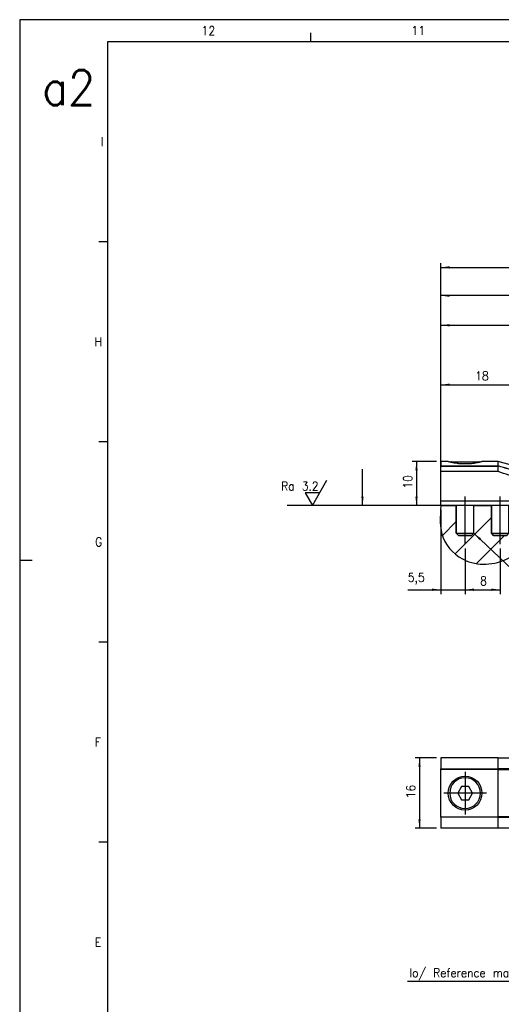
# Model space of a CAD drawing. Header units: millimetres. Extents: x -85 to 1903, y -72 to 348.
# Tile 2 of 9: x -85 to 25, y 124 to 348. Entities that reach past the tile are written whole.
import ezdxf

# ---------------------------------------------------------------- set-up
doc = ezdxf.new("R2010")
doc.units = ezdxf.units.MM
doc.linetypes.add('DOT_CENTER', pattern=[14, 12, -1, 0, -1])
doc.layers.add('1', color=7, linetype='Continuous')
doc.styles.add('CONVERTER_11', font='txt.shx', dxfattribs={"width": 0.9})
doc.dimstyles.new('ME10_DIM_13', dxfattribs={"dimtxt": 2, "dimasz": 2, "dimexe": 1, "dimexo": 1, "dimgap": 1, "dimtad": 1, "dimdsep": 46, "dimtxsty": 'CONVERTER_11', "dimsah": 1, "dimcen": 0.09, "dimclrd": 2, "dimclre": 2, "dimclrt": 2, "dimadec": 0, "dimazin": 0, "dimtfac": 1, "dimtdec": 4, "dimtix": 1, "dimtmove": 0, "dimatfit": 3, "dimfxl": 1, "dimtolj": 1, "dimtzin": 0, "dimarcsym": 0})
doc.dimstyles.new('ME10_DIM_14', dxfattribs={"dimtxt": 2, "dimasz": 2, "dimexe": 1, "dimexo": 1, "dimgap": 1, "dimtad": 1, "dimdsep": 46, "dimtxsty": 'CONVERTER_11', "dimsah": 1, "dimcen": 0.09, "dimclrd": 2, "dimclre": 2, "dimclrt": 2, "dimadec": 0, "dimazin": 0, "dimtfac": 1, "dimtdec": 4, "dimtix": 1, "dimtmove": 0, "dimatfit": 3, "dimfxl": 1, "dimtolj": 1, "dimtzin": 0, "dimarcsym": 0})
doc.dimstyles.new('ME10_DIM_15', dxfattribs={"dimtxt": 2, "dimasz": 2, "dimexe": 1, "dimexo": 1, "dimgap": 1, "dimtad": 1, "dimdsep": 46, "dimtxsty": 'CONVERTER_11', "dimsah": 1, "dimcen": 0.09, "dimclrd": 2, "dimclre": 2, "dimclrt": 2, "dimadec": 0, "dimazin": 0, "dimtfac": 1, "dimtdec": 4, "dimtix": 1, "dimtmove": 0, "dimatfit": 3, "dimfxl": 1, "dimtolj": 1, "dimtzin": 0, "dimarcsym": 0})
doc.dimstyles.new('ME10_DIM_16', dxfattribs={"dimtxt": 2, "dimasz": 2, "dimexe": 1, "dimexo": 1, "dimgap": 1, "dimtad": 1, "dimdsep": 46, "dimtxsty": 'CONVERTER_11', "dimsah": 1, "dimcen": 0.09, "dimclrd": 2, "dimclre": 2, "dimclrt": 2, "dimadec": 0, "dimazin": 0, "dimtfac": 1, "dimtdec": 4, "dimtix": 1, "dimtmove": 0, "dimatfit": 3, "dimfxl": 1, "dimtolj": 1, "dimtzin": 0, "dimarcsym": 0})
doc.dimstyles.new('ME10_DIM_24', dxfattribs={"dimtxt": 2, "dimasz": 2, "dimexe": 1, "dimexo": 1, "dimgap": 1, "dimtad": 1, "dimdsep": 46, "dimtxsty": 'CONVERTER_11', "dimsah": 1, "dimcen": 0.09, "dimclrd": 2, "dimclre": 2, "dimclrt": 2, "dimadec": 0, "dimazin": 0, "dimtfac": 1, "dimtdec": 4, "dimtix": 1, "dimtmove": 0, "dimatfit": 3, "dimfxl": 1, "dimtolj": 1, "dimtzin": 0, "dimarcsym": 0})
doc.dimstyles.new('ME10_DIM_25', dxfattribs={"dimtxt": 2, "dimasz": 2, "dimexe": 1, "dimexo": 1, "dimgap": 1, "dimtad": 1, "dimdsep": 46, "dimtxsty": 'CONVERTER_11', "dimsah": 1, "dimcen": 0.09, "dimclrd": 2, "dimclre": 2, "dimclrt": 2, "dimadec": 0, "dimazin": 0, "dimtfac": 1, "dimtdec": 4, "dimtix": 1, "dimtmove": 0, "dimatfit": 3, "dimfxl": 1, "dimtolj": 1, "dimtzin": 0, "dimarcsym": 0})
doc.dimstyles.new('ME10_DIM_26', dxfattribs={"dimtxt": 2, "dimasz": 2, "dimexe": 1, "dimexo": 1, "dimgap": 1, "dimtad": 1, "dimdsep": 46, "dimtxsty": 'CONVERTER_11', "dimsah": 1, "dimcen": 0.09, "dimclrd": 2, "dimclre": 2, "dimclrt": 2, "dimadec": 0, "dimazin": 0, "dimtfac": 1, "dimtdec": 4, "dimtix": 1, "dimtmove": 0, "dimatfit": 3, "dimfxl": 1, "dimtolj": 1, "dimtzin": 0, "dimarcsym": 0})
doc.dimstyles.new('ME10_DIM_32', dxfattribs={"dimtxt": 2, "dimasz": 2, "dimexe": 1, "dimexo": 1, "dimgap": 1, "dimtad": 1, "dimdsep": 46, "dimtxsty": 'CONVERTER_11', "dimsah": 1, "dimcen": 0.09, "dimclrd": 2, "dimclre": 2, "dimclrt": 2, "dimadec": 0, "dimazin": 0, "dimtfac": 1, "dimtdec": 4, "dimtix": 1, "dimtmove": 0, "dimatfit": 3, "dimfxl": 1, "dimtolj": 1, "dimtzin": 0, "dimarcsym": 0})
doc.dimstyles.get("Standard").update_dxf_attribs({"dimtxt": 0.18, "dimasz": 0.18, "dimexe": 0.18, "dimexo": 0.0625, "dimgap": 0.09, "dimtad": 0, "dimtih": 1, "dimtoh": 1, "dimdec": 4, "dimzin": 0, "dimdsep": 46, "dimtxsty": 'Standard', "dimcen": 0.09, "dimadec": 0, "dimazin": 0, "dimtfac": 1, "dimtdec": 4, "dimtofl": 0, "dimtmove": 0, "dimatfit": 3, "dimfxl": 1, "dimtolj": 1, "dimtzin": 0, "dimarcsym": 0})

# ---------------------------------------------------------------- blocks, each defined once
blk = doc.blocks.new('AM_CREATE_SYMBOL_SURFACE', base_point=(-18.24, 237.4))
at = {"layer": '1', "color": 7, "linetype": 'Continuous'}
for p, q in [((-18.24, 237.4), (-14.94, 243.11)), ((-16.59, 240.26), (-19.89, 240.26)), ((-19.89, 240.26), (-18.24, 237.4))]:
    blk.add_line(p, q, dxfattribs=at)
at = {"layer": '1', "color": 4, "insert": (-16.84, 240.8), "char_height": 2, "attachment_point": 9, "line_spacing_factor": 1.20048, "style": 'CONVERTER_11'}
blk.add_mtext('Ra 3.2', dxfattribs=at)
blk = doc.blocks.new('DIN7984_M4X8_TORNILLO__5', base_point=(22.5, 230.55))
at = {"color": 7, "linetype": 'Continuous'}
for p, q in [((22.5, 231.05), (22.5, 237.4)), ((26.5, 231.05), (26.5, 237.4)), ((22.5, 231.05), (26.5, 231.05)), ((23, 230.55), (22.5, 231.05)), ((26, 230.55), (26.5, 231.05)), ((26, 230.55), (23, 230.55))]:
    blk.add_line(p, q, dxfattribs=at)
at = {"layer": '1', "color": 2, "linetype": 'DOT_CENTER'}
blk.add_line((24.5, 228.55), (24.5, 239.4), dxfattribs=at)
blk.add_line((24.5, 228.55), (24.5, 239.4), dxfattribs=at)
blk = doc.blocks.new('DIN7984_M4X14_TORNILLO__6', base_point=(13.17, 230.55))
at = {"color": 7, "linetype": 'Continuous'}
for p, q in [((13.4, 247.35), (19.6, 247.35)), ((14.5, 231.05), (14.5, 237.4)), ((18.5, 231.05), (18.5, 237.4)), ((15, 230.55), (14.5, 231.05)), ((14.5, 231.05), (18.5, 231.05)), ((18, 230.55), (18.5, 231.05)), ((18, 230.55), (15, 230.55))]:
    blk.add_line(p, q, dxfattribs=at)
for centre, start, end in [((13.4, 246.95), 90, 125.5298), ((19.6, 246.95), 54.4728, 90)]:
    blk.add_arc(centre, 0.4, start, end, dxfattribs=at)
at = {"layer": '1', "color": 2, "linetype": 'DOT_CENTER'}
blk.add_line((16.5, 228.55), (16.5, 239.4), dxfattribs=at)
blk.add_line((16.5, 228.55), (16.5, 239.4), dxfattribs=at)
blk = doc.blocks.new('BRIDA_SUPERIOR__7', base_point=(11, 242.95))
at = {"color": 7, "linetype": 'Continuous'}
for p, q in [((12.65, 247.4), (11, 247.4)), ((11, 247.4), (11, 246.39)), ((24, 247.4), (20.35, 247.4)), ((29, 246.06), (24, 247.4)), ((24, 246.39), (24, 247.4)), ((11, 246.39), (24, 246.39)), ((11, 246.36), (11, 246.39)), ((11, 245.09), (11, 246.36)), ((11, 243.45), (11, 245.09)), ((29, 246.06), (29, 244.95)), ((29, 244.95), (29, 244.9)), ((29, 243.47), (29, 244.9)), ((11, 242.95), (11, 243.45)), ((29, 243.45), (29, 243.47)), ((29, 242.95), (29, 243.45))]:
    blk.add_line(p, q, dxfattribs=at)
for points, knots in [([(12.65, 247.4), (12.68, 247.39), (12.73, 247.38), (12.89, 247.34), (13.09, 247.29), (13.48, 247.21), (14.03, 247.1), (14.59, 247.02), (15.06, 246.97), (15.46, 246.93), (15.95, 246.9), (16.41, 246.9), (16.84, 246.9), (17.23, 246.91), (17.72, 246.95), (18.27, 247), (18.81, 247.08), (19.27, 247.16), (19.63, 247.23), (19.91, 247.29), (20.11, 247.34), (20.26, 247.38), (20.32, 247.39), (20.35, 247.4)], [0, 0, 0, 0, 0.077663, 0.184059, 0.468647, 0.712278, 1.389288, 2.124449, 2.415496, 2.818797, 3.316609, 3.891704, 4.194853, 4.597989, 5.089204, 5.657049, 6.244647, 6.724674, 7.072046, 7.326143, 7.600665, 7.693162, 7.78566, 7.78566, 7.78566, 7.78566]), ([(29, 244.95), (28.17, 245.19), (26.5, 245.67), (24.83, 246.15), (24, 246.39)], [0, 0, 0, 0, 2.602541, 5.205083, 5.205083, 5.205083, 5.205083])]:
    blk.add_open_spline(points, degree=3, knots=knots, dxfattribs=at)
blk = doc.blocks.new('BRIDA_INFERIOR__8', base_point=(11, 237.4))
at = {"color": 7, "linetype": 'Continuous'}
for p, q in [((11, 246.36), (24, 246.36)), ((11, 245.09), (11, 246.36)), ((24, 245.09), (11, 245.09)), ((11, 243.45), (11, 245.09)), ((24, 245.09), (24, 246.36)), ((29, 243.47), (29, 244.9)), ((11, 242.95), (11, 243.45)), ((11, 238.4), (11, 242.95)), ((29, 243.45), (29, 243.47)), ((29, 242.95), (29, 243.45)), ((29, 238.4), (29, 242.95)), ((11, 238.4), (29, 238.4)), ((11, 237.4), (11, 238.4)), ((29, 238.4), (29, 237.4)), ((29, 237.4), (11, 237.4))]:
    blk.add_line(p, q, dxfattribs=at)
blk.add_open_spline([(29, 244.9), (28.17, 245.15), (26.5, 245.63), (24.83, 246.11), (24, 246.36)], degree=3, knots=[0, 0, 0, 0, 2.603169, 5.206339, 5.206339, 5.206339, 5.206339], dxfattribs=at)
blk.add_open_spline([(29, 243.47), (28.17, 243.75), (26.5, 244.29), (24.83, 244.82), (24, 245.09)], degree=3, dxfattribs=at)
blk = doc.blocks.new('SUBC_BRIDA_EXPOSED_1__9', base_point=(11, 230.55))
for name, p in [('BRIDA_SUPERIOR__7', (11, 242.95)), ('DIN7984_M4X14_TORNILLO__6', (13.17, 230.55)), ('BRIDA_INFERIOR__8', (11, 237.4)), ('DIN7984_M4X8_TORNILLO__5', (22.5, 230.55))]:
    blk.add_blockref(name, p)
blk = doc.blocks.new('EXT_EXTA-1040__26', base_point=(11, 230.4))
blk.add_blockref('SUBC_BRIDA_EXPOSED_1__9', (11, 230.55))
blk = doc.blocks.new('*D120')
at = {"layer": '1', "color": 2, "linetype": 'Continuous'}
for p, q in [((11, 236.4), (11, 217.2)), ((16.5, 227.55), (16.5, 217.2)), ((3.45, 218.2), (11, 218.2)), ((11, 218.2), (16.5, 218.2)), ((16.5, 218.2), (20.5, 218.2))]:
    blk.add_line(p, q, dxfattribs=at)
at = {"layer": '1', "color": 2}
for points in [[(9, 217.93), (9, 218.46), (11, 218.2)], [(18.5, 218.46), (18.5, 217.93), (16.5, 218.2)]]:
    blk.add_solid(points, dxfattribs=at)
at = {"layer": '1', "color": 2, "insert": (3.45, 219.4), "char_height": 2, "attachment_point": 7, "rotation": 0.0001, "line_spacing_factor": 0.60024, "style": 'CONVERTER_11'}
blk.add_mtext('5,5', dxfattribs=at)
blk = doc.blocks.new('*D121')
at = {"layer": '1', "color": 2, "linetype": 'Continuous'}
for p, q in [((16.5, 227.55), (16.5, 217.2)), ((24.5, 227.55), (24.5, 217.2)), ((16.5, 218.2), (24.5, 218.2))]:
    blk.add_line(p, q, dxfattribs=at)
at = {"layer": '1', "color": 2}
for points in [[(18.5, 218.46), (18.5, 217.93), (16.5, 218.2)], [(22.5, 217.93), (22.5, 218.46), (24.5, 218.2)]]:
    blk.add_solid(points, dxfattribs=at)
at = {"layer": '1', "color": 2, "insert": (19.9, 219.2), "char_height": 2, "attachment_point": 7, "rotation": 0.0001, "line_spacing_factor": 0.60024, "style": 'CONVERTER_11'}
blk.add_mtext('8', dxfattribs=at)
blk = doc.blocks.new('*D122')
at = {"layer": '1', "color": 2, "linetype": 'Continuous'}
for p, q in [((10, 247.4), (4.44, 247.4)), ((5.44, 247.4), (5.44, 237.4)), ((10, 237.4), (4.44, 237.4))]:
    blk.add_line(p, q, dxfattribs=at)
at = {"layer": '1', "color": 2}
for points in [[(5.71, 245.4), (5.18, 245.4), (5.44, 247.4)], [(5.18, 239.4), (5.71, 239.4), (5.44, 237.4)]]:
    blk.add_solid(points, dxfattribs=at)
at = {"layer": '1', "color": 2, "insert": (4.44, 241.2), "char_height": 2, "attachment_point": 7, "rotation": 90, "line_spacing_factor": 0.60024, "style": 'CONVERTER_11'}
blk.add_mtext('10', dxfattribs=at)
blk = doc.blocks.new('*D123')
at = {"layer": '1', "color": 2, "linetype": 'Continuous'}
for p, q in [((11, 248.4), (11, 265.87)), ((11, 264.87), (29, 264.87)), ((29, 247.06), (29, 265.87))]:
    blk.add_line(p, q, dxfattribs=at)
at = {"layer": '1', "color": 2}
for points in [[(13, 265.13), (13, 264.6), (11, 264.87)], [(27, 264.6), (27, 265.13), (29, 264.87)]]:
    blk.add_solid(points, dxfattribs=at)
at = {"layer": '1', "color": 2, "insert": (18.8, 265.87), "char_height": 2, "attachment_point": 7, "rotation": 0.0001, "line_spacing_factor": 0.60024, "style": 'CONVERTER_11'}
blk.add_mtext('18', dxfattribs=at)
blk = doc.blocks.new('*D131')
at = {"layer": '1', "color": 2, "linetype": 'Continuous'}
for p, q in [((11, 246.09), (11, 279.4)), ((11, 278.4), (348, 278.4)), ((348, 246.09), (348, 279.4))]:
    blk.add_line(p, q, dxfattribs=at)
at = {"layer": '1', "color": 2}
for points in [[(13, 278.67), (13, 278.14), (11, 278.4)], [(346, 278.14), (346, 278.67), (348, 278.4)]]:
    blk.add_solid(points, dxfattribs=at)
at = {"layer": '1', "color": 2, "insert": (175.3, 279.4), "char_height": 2, "attachment_point": 7, "rotation": 0.0001, "line_spacing_factor": 0.60024, "style": 'CONVERTER_11'}
blk.add_mtext('CM+97', dxfattribs=at)
blk = doc.blocks.new('*D132')
at = {"layer": '1', "color": 2, "linetype": 'Continuous'}
for p, q in [((11, 248.4), (11, 286.15)), ((355.5, 285.15), (11, 285.15)), ((355.5, 244), (355.5, 286.15))]:
    blk.add_line(p, q, dxfattribs=at)
at = {"layer": '1', "color": 2}
for points in [[(13, 285.41), (13, 284.88), (11, 285.15)], [(353.5, 284.88), (353.5, 285.41), (355.5, 285.15)]]:
    blk.add_solid(points, dxfattribs=at)
at = {"layer": '1', "color": 2, "insert": (173.5, 286.15), "char_height": 2, "attachment_point": 7, "rotation": 0.0001, "line_spacing_factor": 0.60024, "style": 'CONVERTER_11'}
blk.add_mtext('CM+104', dxfattribs=at)
blk = doc.blocks.new('*D133')
at = {"layer": '1', "color": 2, "linetype": 'Continuous'}
for p, q in [((11, 246.09), (11, 292.57)), ((11, 291.57), (425, 291.57)), ((425, 248.4), (425, 292.57))]:
    blk.add_line(p, q, dxfattribs=at)
at = {"layer": '1', "color": 2}
for points in [[(13, 291.84), (13, 291.31), (11, 291.57)], [(423, 291.31), (423, 291.84), (425, 291.57)]]:
    blk.add_solid(points, dxfattribs=at)
at = {"layer": '1', "color": 2, "insert": (221.08, 292.57), "char_height": 2, "attachment_point": 7, "rotation": 0.0001, "line_spacing_factor": 0.60024, "style": 'CONVERTER_11'}
blk.add_mtext('LT:CM+174', dxfattribs=at)
blk = doc.blocks.new('DIN7984_M4X14_TORNILLO__69', base_point=(13, 168.4))
at = {"color": 7, "linetype": 'Continuous'}
for p, q in [((15.65, 173.4), (14.84, 171.9)), ((17.35, 173.4), (15.65, 173.4)), ((18.16, 171.9), (17.35, 173.4)), ((14.84, 171.9), (15.65, 170.4)), ((15.65, 170.4), (17.35, 170.4)), ((17.35, 170.4), (18.16, 171.9))]:
    blk.add_line(p, q, dxfattribs=at)
for start, end in [(0, 180), (180, 0)]:
    blk.add_arc((16.5, 171.9), 3.5, start, end, dxfattribs=at)
blk = doc.blocks.new('BRIDA_INFERIOR__70', base_point=(11, 163.9))
at = {"color": 7, "linetype": 'Continuous'}
for p, q in [((24, 179.9), (11, 179.9)), ((11, 179.9), (11, 177.4)), ((24, 177.4), (24, 179.9)), ((24, 179.9), (29, 179.9)), ((29, 179.9), (29, 177.4)), ((11, 177.4), (24, 177.4)), ((11, 177.3), (11, 177.4)), ((11, 166.5), (11, 177.3)), ((29, 177.4), (24, 177.4)), ((29, 177.3), (29, 177.4)), ((29, 166.5), (29, 177.3)), ((11, 166.4), (11, 166.5)), ((24, 166.4), (11, 166.4)), ((11, 166.4), (11, 163.9)), ((24, 166.4), (29, 166.4)), ((24, 163.9), (24, 166.4)), ((29, 166.4), (29, 166.5)), ((29, 166.4), (29, 163.9)), ((24, 163.9), (11, 163.9)), ((29, 163.9), (24, 163.9))]:
    blk.add_line(p, q, dxfattribs=at)
blk = doc.blocks.new('BRIDA_SUPERIOR__71', base_point=(11, 166.5))
at = {"color": 7, "linetype": 'Continuous'}
for p, q in [((24, 177.3), (11, 177.3)), ((11, 166.5), (11, 177.3)), ((24, 177.3), (29, 177.3)), ((24, 166.5), (24, 177.3)), ((29, 166.5), (29, 177.3)), ((11, 166.5), (24, 166.5)), ((29, 166.5), (24, 166.5))]:
    blk.add_line(p, q, dxfattribs=at)
blk.add_circle((16.5, 171.9), 3.85, dxfattribs=at)
at = {"layer": '1', "color": 2, "linetype": 'DOT_CENTER'}
for p, q in [((16.5, 176.75), (16.5, 167.05)), ((21.35, 171.9), (11.65, 171.9))]:
    blk.add_line(p, q, dxfattribs=at)
blk = doc.blocks.new('SUBC_BRIDA_EXPOSED_1__72', base_point=(11, 163.9))
for name, p in [('BRIDA_INFERIOR__70', (11, 163.9)), ('BRIDA_SUPERIOR__71', (11, 166.5)), ('DIN7984_M4X14_TORNILLO__69', (13, 168.4))]:
    blk.add_blockref(name, p)
blk = doc.blocks.new('EXT_EXTA-1040__87', base_point=(11, 154.07))
blk.add_blockref('SUBC_BRIDA_EXPOSED_1__72', (11, 163.9))
blk = doc.blocks.new('*D137')
at = {"layer": '1', "color": 2, "linetype": 'Continuous'}
for p, q in [((10, 179.9), (5.13, 179.9)), ((6.13, 179.9), (6.13, 163.9)), ((10, 163.9), (5.13, 163.9))]:
    blk.add_line(p, q, dxfattribs=at)
at = {"layer": '1', "color": 2}
for points in [[(6.39, 177.9), (5.87, 177.9), (6.13, 179.9)], [(5.87, 165.9), (6.39, 165.9), (6.13, 163.9)]]:
    blk.add_solid(points, dxfattribs=at)
at = {"layer": '1', "color": 2, "insert": (5.13, 170.7), "char_height": 2, "attachment_point": 7, "rotation": 90, "line_spacing_factor": 0.60024, "style": 'CONVERTER_11'}
blk.add_mtext('16', dxfattribs=at)
blk = doc.blocks.new('_A2', base_point=(504.09, -67.04))
at = {"layer": '1', "color": 2, "linetype": 'Continuous'}
for p, q in [((-84.91, 347.96), (-84.91, 224.96)), ((509.09, 347.96), (-84.91, 347.96)), ((-18.59, 342.96), (-18.59, 344.96)), ((-64.91, 297.41), (-66.91, 297.41)), ((-64.91, 251.85), (-66.91, 251.85)), ((-84.91, 224.96), (-84.91, -72.04)), ((-84.91, 224.96), (-82.1, 224.96)), ((-64.91, 206.3), (-66.91, 206.3)), ((-64.91, 160.74), (-66.91, 160.74))]:
    blk.add_line(p, q, dxfattribs=at)
at = {"layer": '1', "color": 7, "linetype": 'Continuous'}
for p, q in [((-64.91, 342.96), (-64.91, -67.04)), ((504.09, 342.96), (-64.91, 342.96))]:
    blk.add_line(p, q, dxfattribs=at)
at = {"layer": '1', "color": 2, "char_height": 2, "attachment_point": 4, "line_spacing_factor": 1.20048, "style": 'CONVERTER_11'}
for s, insert in [('12', (-43.49, 345.46)), ('11', (4.32, 345.52)), ('I', (-66.41, 320.19)), ('H', (-67.85, 274.63)), ('G', (-67.73, 229.08)), ('F', (-67.81, 183.52)), ('E', (-67.81, 137.96))]:
    blk.add_mtext(s, dxfattribs=dict(at, insert=insert))
at = {"layer": '1', "color": 6, "insert": (-79.77, 332.49), "char_height": 8, "attachment_point": 4, "line_spacing_factor": 1.20048, "style": 'CONVERTER_11'}
blk.add_mtext('a2', dxfattribs=at)
blk = doc.blocks.new('Alzado1', base_point=(168, 243))
at = {"layer": '1', "linetype": 'Continuous'}
h = blk.add_hatch(dxfattribs=at)
h.set_pattern_fill('_USER', color=3, scale=5, angle=45, pattern_type=0)
h.set_pattern_definition([(45, (0, 0), (-3.53553, 3.53553), [])])
edge = h.paths.add_edge_path()
edge.add_line((11, 237.4), (14.5, 237.4))
edge.add_line((14.5, 237.4), (14.5, 231.05))
edge.add_line((14.5, 231.05), (15, 230.55))
edge.add_line((15, 230.55), (18, 230.55))
edge.add_line((18, 230.55), (18.5, 231.05))
edge.add_line((18.5, 231.05), (18.5, 237.4))
edge.add_line((18.5, 237.4), (22.5, 237.4))
edge.add_line((22.5, 237.4), (22.5, 231.05))
edge.add_line((22.5, 231.05), (23, 230.55))
edge.add_line((23, 230.55), (26, 230.55))
edge.add_line((26, 230.55), (26.5, 231.05))
edge.add_line((26.5, 231.05), (26.5, 237.4))
edge.add_line((26.5, 237.4), (33.345, 237.4))
edge.add_spline(control_points=[(33.345, 237.4), (33.026, 235.092), (32.387, 230.473), (27.694, 225.525), (22.021, 223.705), (15.867, 224.373), (10.429, 229.726), (10.809, 234.84), (11, 237.4)], knot_values=[0, 0, 0, 0, 6.8599395, 13.7300017, 19.0567735, 24.2836805, 31.674661, 39.0833895, 39.0833895, 39.0833895, 39.0833895], degree=3, periodic=0)
at = {"layer": '1', "color": 7, "linetype": 'Continuous'}
for p, q in [((11, 237.4), (-24, 237.4)), ((11, 237.4), (14.5, 237.4)), ((14.5, 237.4), (14.5, 231.05)), ((18.5, 231.05), (18.5, 237.4)), ((18.5, 237.4), (22.5, 237.4)), ((22.5, 237.4), (22.5, 231.05)), ((14.5, 231.05), (15, 230.55)), ((18, 230.55), (18.5, 231.05)), ((22.5, 231.05), (23, 230.55)), ((15, 230.55), (18, 230.55)), ((23, 230.55), (26, 230.55))]:
    blk.add_line(p, q, dxfattribs=at)
blk.add_open_spline([(11, 237.4), (10.809, 234.84), (10.429, 229.726), (15.867, 224.373), (22.021, 223.705), (27.694, 225.525), (32.387, 230.473), (33.026, 235.092), (33.345, 237.4)], degree=3, knots=[0, 0, 0, 0, 7.4087285, 14.7997089, 20.0266159, 25.3533877, 32.2234499, 39.0833895, 39.0833895, 39.0833895, 39.0833895], dxfattribs=at)
at = {"layer": '1', "color": 2}
for points in [[(-7.123, 239.4), (-6.596, 239.4), (-6.86, 237.4)], [(20.137, 229.871), (19.775, 229.487), (18.5, 231.05)]]:
    blk.add_solid(points, dxfattribs=at)
blk.add_blockref('EXT_EXTA-1040__26', (11, 230.4))
at = {"layer": '1'}
blk.add_blockref('AM_CREATE_SYMBOL_SURFACE', (-18.242, 237.4), dxfattribs=at)
for base, p1, p2, text, dimstyle, picture, middle in [((11, 291.575), (425, 247.4), (11, 245.089), 'LT:CM+174', 'ME10_DIM_26', '*D133', (228.107, 293.575)), ((355.5, 285.146), (11, 247.4), (355.5, 243), 'CM+104', 'ME10_DIM_25', '*D132', (178.304, 287.146))]:
    dim = blk.add_linear_dim(base=base, p1=p1, p2=p2, text=text, dimstyle=dimstyle, dxfattribs=at)
    dim.commit()
    dim.dimension.update_dxf_attribs({"geometry": picture, "text_midpoint": middle, "text_rotation": 0.00014})
dim = blk.add_aligned_dim(p1=(348, 245.089), p2=(11, 245.089), distance=-33.314, text='CM+97', dimstyle='ME10_DIM_24', dxfattribs=at)
dim.commit()
dim.dimension.update_dxf_attribs({"geometry": '*D131', "text_midpoint": (179.5, 280.402), "text_rotation": 0.00014})
for base, p1, p2, dimstyle, picture, middle in [((11, 264.866), (29, 246.06), (11, 247.4), 'ME10_DIM_16', '*D123', (20, 266.866)), ((11, 218.197), (16.5, 228.55), (11, 237.4), 'ME10_DIM_13', '*D120', (5.301, 220.297)), ((16.5, 218.197), (24.5, 228.55), (16.5, 228.55), 'ME10_DIM_14', '*D121', (20.5, 220.197))]:
    dim = blk.add_linear_dim(base=base, p1=p1, p2=p2, dimstyle=dimstyle, dxfattribs=at)
    dim.commit()
    dim.dimension.update_dxf_attribs({"geometry": picture, "text_midpoint": middle, "text_rotation": 0.00014})
dim = blk.add_aligned_dim(p1=(11, 237.4), p2=(11, 247.4), distance=5.556, dimstyle='ME10_DIM_15', dxfattribs=at)
dim.commit()
dim.dimension.update_dxf_attribs({"geometry": '*D122', "text_midpoint": (3.444, 242.4), "text_rotation": 90})
at = {"layer": '1', "color": 2, "linetype": 'Continuous', "has_arrowhead": 0}
for points in [[(-6.86, 237.4), (-6.86, 245.611)], [(18.5, 231.05), (28.665, 221.477), (54.665, 221.477)]]:
    blk.add_leader(points, dimstyle='Standard', dxfattribs=at)
blk = doc.blocks.new('Superior1', base_point=(168, 168.746))
blk.add_blockref('EXT_EXTA-1040__87', (11, 154.07))
at = {"layer": '1', "color": 2, "style": 'CONVERTER_11', "width": 0.9}
blk.add_text('Io/ Reference marks', height=2, dxfattribs=at).set_placement((3.845, 129.988))
at = {"layer": '1'}
dim = blk.add_aligned_dim(p1=(11, 163.9), p2=(11, 179.9), distance=4.872, dimstyle='ME10_DIM_32', dxfattribs=at)
dim.commit()
dim.dimension.update_dxf_attribs({"geometry": '*D137', "text_midpoint": (4.128, 171.9), "text_rotation": 90})
at = {"layer": '1', "color": 2, "linetype": 'Continuous', "has_arrowhead": 0}
blk.add_leader([(36, 129.027), (3.358, 129.027)], dimstyle='Standard', dxfattribs=at)

msp = doc.modelspace()

# ---------------------------------------------------------------- block references
for name, p in [('_A2', (504.09, -67.04)), ('Alzado1', (168, 243)), ('Superior1', (168, 168.75))]:
    msp.add_blockref(name, p)

doc.saveas('drawing.dxf')
